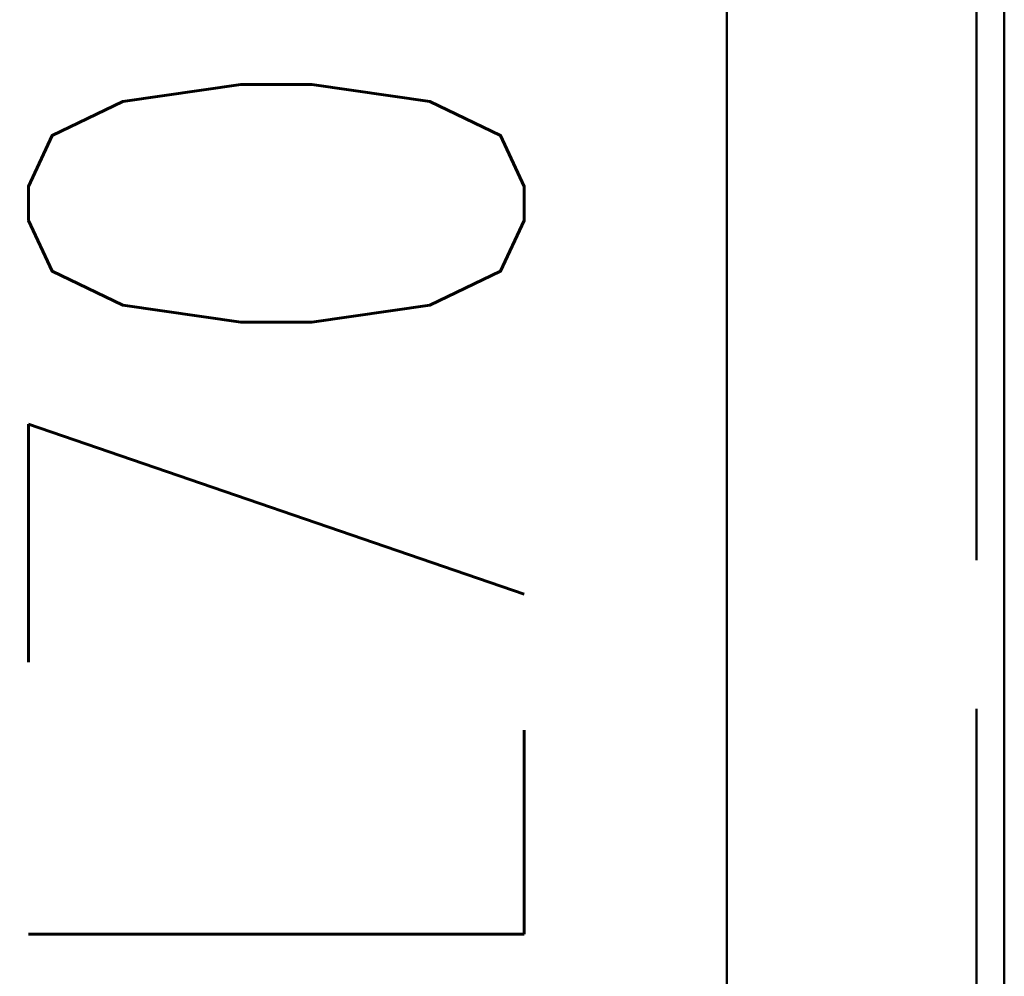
# Paper-space layout 'Layout1' of a CAD drawing. Extents: x -2 to 1033, y -36 to 596.
# Tile 138 of 256: x 364.04 to 369.01, y 406.29 to 411.11. Entities that reach past the tile are written whole.
import ezdxf

# ---------------------------------------------------------------- set-up
doc = ezdxf.new("R2010")
doc.units = 0
doc.linetypes.add('ACAD_ISO02W100', pattern=[15, 12, -3])
doc.linetypes.add('ACAD_ISO04W100', pattern=[30.5, 24, -3, 0.5, -3])
doc.layers.add('SS_POPIS_PROFILU', color=13, linetype='CONTINUOUS', lineweight=25)
doc.layers.add('SS_ZEBRIKY', color=24, linetype='CONTINUOUS', lineweight=50)
doc.styles.add('romans.shx', font='romans.shx', dxfattribs={"height": 5})

psp = doc.layouts.get("Layout1")

# ---------------------------------------------------------------- linework, layer by layer
at = {"layer": 'SS_ZEBRIKY', "color": 3, "linetype": 'ACAD_ISO02W100', "ltscale": 0.25}
psp.add_line((368.8663, 378.385), (368.8663, 524.985), dxfattribs=at)
at = {"layer": 'SS_ZEBRIKY', "color": 7, "linetype": 'ACAD_ISO04W100', "ltscale": 0.25}
psp.add_line((369.0063, 524.985), (369.0063, 378.385), dxfattribs=at)
at = {"layer": 'SS_ZEBRIKY', "color": 1, "linetype": 'Continuous', "ltscale": 0.25}
for p, q in [((367.6063, 420.885), (367.6063, 378.385)), ((369.0063, 378.385), (369.0063, 420.885))]:
    psp.add_line(p, q, dxfattribs=at)

# ---------------------------------------------------------------- texts
at = {"layer": 'SS_POPIS_PROFILU', "color": 13, "style": 'romans.shx', "width": 0.8}
psp.add_text('L70x7', height=2.5, rotation=90, dxfattribs=at).set_placement((366.5853, 406.1566))

doc.saveas('drawing.dxf')
